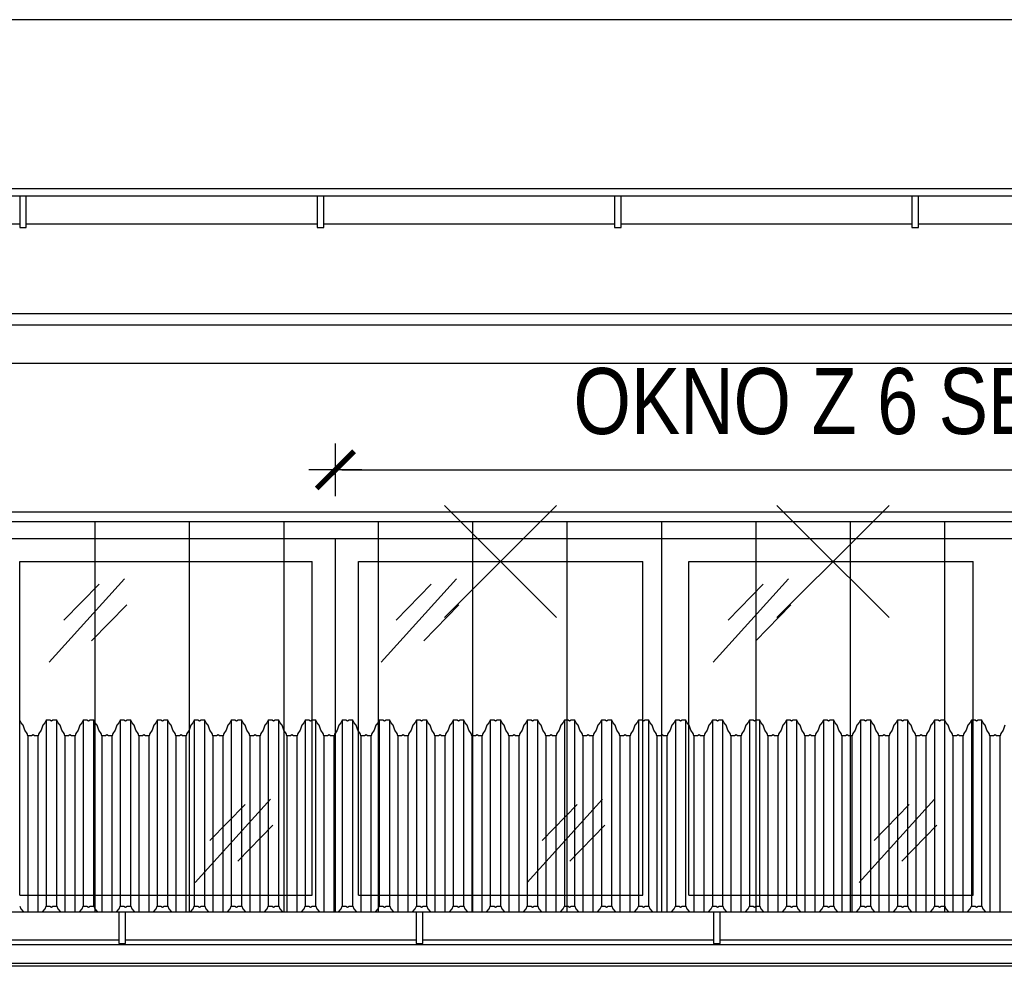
# Model space of a CAD drawing. Header units: millimetres. Extents: x 59331 to 112314, y -16110 to 34390.
# Tile 23 of 198: x 63995 to 64293, y -2169 to -1883. Entities that reach past the tile are written whole.
import ezdxf
from ezdxf import colors
from ezdxf.entities.mleader import LeaderData, LeaderLine
from ezdxf.math import Vec2, Vec3

# ---------------------------------------------------------------- set-up
doc = ezdxf.new("R2010")
doc.units = ezdxf.units.MM
doc.set_wipeout_variables(frame=1)
doc.layers.get('DEFPOINTS').update_dxf_attribs({"lineweight": 9})
for name, color, linetype in [('_HSA_STOLARKA_ZEWNĘTRZNA', 132, 'Continuous'), ('_HSA_WIDOKOWE', 1, 'Continuous'), ('_HSA_WIDOKOWE_CIENKIE', 8, 'Continuous'), ('_HSA_ŚCIANY_CIENKIE', 2, 'Continuous'), ('_HSA_ŚCIANY_DZIAŁOWE', 6, 'Continuous')]:
    doc.layers.add(name, color=color, linetype=linetype)
doc.layers.add('_HSA_WYBURZENIA', color=7, linetype='Continuous', true_color=0xdd0303)
doc.layers.add('_HSA_WYBURZENIA_01', color=7, linetype='Continuous', true_color=0xdd0303)
doc.styles.add('ARIAL_100', font='Arial.ttf', dxfattribs={"width": 0.8, "height": 20})
doc.dimstyles.new('WYM_WEWN_100', dxfattribs={"dimtxt": 20, "dimasz": 2, "dimexe": 10, "dimexo": 0, "dimgap": 4, "dimtad": 1, "dimdec": 1, "dimrnd": 0.1, "dimtxsty": 'ARIAL_100', "dimblk": 'Wym-03', "dimcen": 0, "dimdle": 10, "dimse1": 1, "dimse2": 1, "dimclrt": 256, "dimazin": 2, "dimtfac": 1, "dimtdec": 1, "dimtix": 1, "dimtmove": 2, "dimatfit": 0, "dimfxl": 1, "dimtolj": 1, "dimtzin": 0, "dimarcsym": 0})

# ---------------------------------------------------------------- blocks, each defined once
blk = doc.blocks.new('A$C40757a77')
blk.add_wipeout([(-2401, 115), (-2401, 0), (-1786, 0), (-1786, 115)])
for p, q in [((-1881.5, 7), (-1881.5, 108)), ((-1881.5, 108), (-1793, 108)), ((-1793, 7), (-1793, 108)), ((-1881.5, 7), (-1793, 7))]:
    blk.add_line(p, q)
at = {"ltscale": 10}
blk.add_lwpolyline([(-2401, 115), (-1786, 115), (-1786, 0), (-2401, 0)], close=True, dxfattribs=at)
at = {"layer": '_HSA_WIDOKOWE_CIENKIE', "color": 9}
for points in [[(-1872.63, 77.51), (-1849.83, 102.73)], [(-1868.15, 90.23), (-1857.52, 101.14)], [(-1859.76, 83.99), (-1849.13, 94.9)], [(-1828.45, 10.79), (-1805.64, 36.01)], [(-1823.97, 23.51), (-1813.34, 34.42)], [(-1815.57, 17.27), (-1804.94, 28.18)]]:
    blk.add_lwpolyline(points, dxfattribs=at)
blk.add_wipeout([(-1786, 115), (-1786, 0), (-1186, 0), (-1186, 115)])
for p, q in [((-1779, 7), (-1779, 108)), ((-1779, 108), (-1693, 108)), ((-1693, 7), (-1693, 108)), ((-1679, 7), (-1679, 108)), ((-1679, 108), (-1593, 108)), ((-1593, 7), (-1593, 108)), ((-1779, 7), (-1693, 7)), ((-1679, 7), (-1593, 7))]:
    blk.add_line(p, q)
at = {"ltscale": 10}
blk.add_lwpolyline([(-1786, 115), (-1186, 115), (-1186, 0), (-1786, 0)], close=True, dxfattribs=at)
at = {"layer": '_HSA_WIDOKOWE_CIENKIE', "color": 9}
for points in [[(-1772.13, 77.51), (-1749.33, 102.73)], [(-1671.63, 77.51), (-1648.83, 102.73)], [(-1767.65, 90.23), (-1757.02, 101.14)], [(-1667.15, 90.23), (-1656.52, 101.14)], [(-1759.26, 83.99), (-1748.63, 94.9)], [(-1658.76, 83.99), (-1648.13, 94.9)], [(-1727.95, 10.79), (-1705.14, 36.01)], [(-1627.45, 10.79), (-1604.64, 36.01)], [(-1723.47, 23.51), (-1712.84, 34.42)], [(-1622.97, 23.51), (-1612.34, 34.42)], [(-1715.07, 17.27), (-1704.44, 28.18)], [(-1614.57, 17.27), (-1603.94, 28.18)]]:
    blk.add_lwpolyline(points, dxfattribs=at)
blk = doc.blocks.new('A$Cd050fd5c')
at = {"transparency": 33554687}
h = blk.add_hatch(dxfattribs=at)
h.set_pattern_fill('ANSI31', color=256, scale=9, angle=45)
h.set_pattern_definition([(90, (-65884.325, 19154.596), (-28.575, 0), [])])
h.paths.add_polyline_path([(-3, -3), (-5398, -3), (-5398, -128), (-3, -128)])
for points in [[(0, 0), (-5401, 0), (-5401, -131), (0, -131)], [(-3, -3), (-5398, -3), (-5398, -128), (-3, -128)]]:
    blk.add_lwpolyline(points, close=True)
blk = doc.blocks.new('*U119')
blk.add_wipeout([(0, 8.5), (0, 0), (10264, 0), (10264, 8.5)])
for p, q in [((10264, 8.5), (0, 8.5)), ((10264, 0), (0, 0))]:
    blk.add_line(p, q)
for points in [[(3519.47, -1), (3521.47, -1), (3521.47, 8.5), (3519.47, 8.5)], [(3609.47, -1), (3611.47, -1), (3611.47, 8.5), (3609.47, 8.5)], [(3699.47, -1), (3701.47, -1), (3701.47, 8.5), (3699.47, 8.5)], [(3789.47, -1), (3791.47, -1), (3791.47, 8.5), (3789.47, 8.5)]]:
    blk.add_wipeout(points)
for points in [[(3519.47, -1), (3521.47, -1), (3521.47, 8.5), (3519.47, 8.5)], [(3609.47, -1), (3611.47, -1), (3611.47, 8.5), (3609.47, 8.5)], [(3699.47, -1), (3701.47, -1), (3701.47, 8.5), (3699.47, 8.5)], [(3789.47, -1), (3791.47, -1), (3791.47, 8.5), (3789.47, 8.5)]]:
    blk.add_lwpolyline(points, close=True)
blk = doc.blocks.new('DASZEK')
for points in [[(3859.02, 66.6), (3858.49, 65.07), (3857.8, 64.11), (3857.59, 63.41), (3856.48, 63.41), (3856.02, 63.7), (3855.56, 63.41), (3854.45, 63.41), (3854.24, 64.11), (3853.55, 65.07), (3853.02, 66.6), (3852.34, 67.44), (3851.99, 68.18), (3850.88, 68.18), (3850.42, 67.88), (3849.96, 68.18), (3848.85, 68.18), (3848.5, 67.44), (3847.82, 66.6), (3847.29, 65.07), (3846.6, 64.11), (3846.4, 63.41), (3845.28, 63.41), (3844.82, 63.7), (3844.37, 63.41), (3843.25, 63.41), (3843.05, 64.11), (3842.35, 65.07), (3841.83, 66.6), (3841.15, 67.44), (3840.8, 68.18), (3839.68, 68.18), (3839.22, 67.88), (3838.77, 68.18), (3837.65, 68.18), (3837.3, 67.44), (3836.62, 66.6), (3836.09, 65.07), (3835.4, 64.11), (3835.2, 63.41), (3834.08, 63.41), (3833.63, 63.7), (3833.17, 63.41), (3832.05, 63.41), (3831.85, 64.11), (3831.16, 65.07), (3830.63, 66.6), (3829.95, 67.44), (3829.6, 68.18), (3828.48, 68.18), (3828.03, 67.88), (3827.57, 68.18), (3826.45, 68.18), (3826.1, 67.44), (3825.42, 66.6), (3824.9, 65.07), (3824.21, 64.11), (3824, 63.41), (3822.89, 63.41), (3822.43, 63.7), (3821.97, 63.41), (3820.85, 63.41), (3820.65, 64.11), (3819.96, 65.07), (3819.43, 66.6), (3818.75, 67.44), (3818.4, 68.18), (3817.29, 68.18), (3816.83, 67.88), (3816.37, 68.18), (3815.26, 68.18), (3814.91, 67.44), (3814.23, 66.6), (3813.7, 65.07), (3813.01, 64.11), (3812.8, 63.41), (3811.69, 63.41), (3811.23, 63.7), (3810.77, 63.41), (3809.66, 63.41), (3809.45, 64.11), (3808.76, 65.07), (3808.23, 66.6), (3807.55, 67.44), (3807.2, 68.18), (3806.09, 68.18), (3805.63, 67.88), (3805.17, 68.18), (3804.06, 68.18), (3803.71, 67.44), (3803.03, 66.6), (3802.5, 65.07), (3801.81, 64.11), (3801.6, 63.41), (3800.49, 63.41), (3800.03, 63.7), (3799.57, 63.41), (3798.46, 63.41), (3798.25, 64.11), (3797.56, 65.07), (3797.03, 66.6), (3796.35, 67.44), (3796, 68.18), (3794.89, 68.18), (3794.43, 67.88), (3793.97, 68.18), (3792.86, 68.18), (3792.51, 67.44), (3791.83, 66.6), (3791.3, 65.07), (3790.61, 64.11), (3790.4, 63.41), (3789.29, 63.41), (3788.83, 63.7), (3788.37, 63.41), (3787.26, 63.41), (3787.05, 64.11), (3786.36, 65.07), (3785.83, 66.6), (3785.15, 67.44), (3784.8, 68.18), (3783.69, 68.18), (3783.23, 67.88), (3782.77, 68.18), (3781.66, 68.18), (3781.31, 67.44), (3780.63, 66.6), (3780.1, 65.07), (3779.41, 64.11), (3779.21, 63.41), (3778.09, 63.41), (3777.63, 63.7), (3777.18, 63.41), (3776.06, 63.41), (3775.86, 64.11), (3775.16, 65.07), (3774.64, 66.6), (3773.96, 67.44), (3773.61, 68.18), (3772.49, 68.18), (3772.03, 67.88), (3771.58, 68.18), (3770.46, 68.18), (3770.11, 67.44), (3769.43, 66.6), (3768.9, 65.07), (3768.21, 64.11), (3768.01, 63.41), (3766.89, 63.41), (3766.44, 63.7), (3765.98, 63.41), (3764.86, 63.41), (3764.66, 64.11), (3763.97, 65.07), (3763.44, 66.6), (3762.76, 67.44), (3762.41, 68.18), (3761.29, 68.18), (3760.84, 67.88), (3760.38, 68.18), (3759.26, 68.18), (3758.92, 67.44), (3758.23, 66.6), (3757.71, 65.07), (3757.02, 64.11), (3756.81, 63.41), (3755.7, 63.41), (3755.24, 63.7), (3754.78, 63.41), (3753.66, 63.41), (3753.46, 64.11), (3752.77, 65.07), (3752.24, 66.6), (3751.56, 67.44), (3751.21, 68.18), (3750.1, 68.18), (3749.64, 67.88), (3749.18, 68.18), (3748.07, 68.18), (3747.72, 67.44), (3747.04, 66.6), (3746.51, 65.07), (3745.82, 64.11), (3745.61, 63.41), (3744.5, 63.41), (3744.04, 63.7), (3743.58, 63.41), (3742.47, 63.41), (3742.26, 64.11), (3741.57, 65.07), (3741.04, 66.6), (3740.36, 67.44), (3740.01, 68.18), (3738.9, 68.18), (3738.44, 67.88), (3737.98, 68.18), (3736.87, 68.18), (3736.52, 67.44), (3735.84, 66.6), (3735.31, 65.07), (3734.62, 64.11), (3734.41, 63.41), (3733.3, 63.41), (3732.84, 63.7), (3732.38, 63.41), (3731.27, 63.41), (3731.06, 64.11), (3730.37, 65.07), (3729.84, 66.6), (3729.16, 67.44), (3728.81, 68.18), (3727.7, 68.18), (3727.24, 67.88), (3726.78, 68.18), (3725.67, 68.18), (3725.32, 67.44), (3724.64, 66.6), (3724.11, 65.07), (3723.42, 64.11), (3723.21, 63.41), (3722.1, 63.41), (3721.64, 63.7), (3721.18, 63.41), (3720.07, 63.41), (3719.86, 64.11), (3719.17, 65.07), (3718.64, 66.6), (3717.96, 67.44), (3717.61, 68.18), (3716.5, 68.18), (3716.04, 67.88), (3715.58, 68.18), (3714.47, 68.18), (3714.12, 67.44), (3713.44, 66.6), (3712.91, 65.07), (3712.22, 64.11), (3712.02, 63.41), (3710.9, 63.41), (3710.44, 63.7), (3709.99, 63.41), (3708.87, 63.41), (3708.67, 64.11), (3707.97, 65.07), (3707.45, 66.6), (3706.77, 67.44), (3706.42, 68.18), (3705.3, 68.18), (3704.84, 67.88), (3704.39, 68.18), (3703.27, 68.18), (3702.92, 67.44), (3702.24, 66.6), (3701.71, 65.07), (3701.02, 64.11), (3700.82, 63.41), (3699.7, 63.41), (3699.25, 63.7), (3698.79, 63.41), (3697.67, 63.41), (3697.47, 64.11), (3696.78, 65.07), (3696.25, 66.6), (3695.57, 67.44), (3695.22, 68.18), (3694.1, 68.18), (3693.65, 67.88), (3693.19, 68.18), (3692.07, 68.18), (3691.73, 67.44), (3691.04, 66.6), (3690.52, 65.07), (3689.83, 64.11), (3689.62, 63.41), (3688.51, 63.41), (3688.05, 63.7), (3687.59, 63.41), (3686.47, 63.41), (3686.27, 64.11), (3685.58, 65.07), (3685.05, 66.6), (3684.37, 67.44), (3684.02, 68.18), (3682.91, 68.18), (3682.45, 67.88), (3681.99, 68.18), (3680.88, 68.18), (3680.53, 67.44), (3679.85, 66.6), (3679.32, 65.07), (3678.63, 64.11), (3678.42, 63.41), (3677.31, 63.41), (3676.85, 63.7), (3676.39, 63.41), (3675.28, 63.41), (3675.07, 64.11), (3674.38, 65.07), (3673.85, 66.6), (3673.17, 67.44), (3672.82, 68.18), (3671.71, 68.18), (3671.25, 67.88), (3670.79, 68.18), (3669.68, 68.18), (3669.33, 67.44), (3668.65, 66.6), (3668.12, 65.07), (3667.43, 64.11), (3667.22, 63.41), (3666.11, 63.41), (3665.65, 63.7), (3665.19, 63.41), (3664.08, 63.41), (3663.87, 64.11), (3663.18, 65.07), (3662.65, 66.6), (3661.97, 67.44), (3661.62, 68.18), (3660.51, 68.18), (3660.05, 67.88), (3659.59, 68.18), (3658.48, 68.18), (3658.13, 67.44), (3657.45, 66.6), (3656.92, 65.07), (3656.23, 64.11), (3656.02, 63.41), (3654.91, 63.41), (3654.45, 63.7), (3653.99, 63.41), (3652.88, 63.41), (3652.67, 64.11), (3651.98, 65.07), (3651.45, 66.6), (3650.77, 67.44), (3650.42, 68.18), (3649.31, 68.18), (3648.85, 67.88), (3648.39, 68.18), (3647.28, 68.18), (3646.93, 67.44), (3646.25, 66.6), (3645.72, 65.07), (3645.03, 64.11), (3644.83, 63.41), (3643.71, 63.41), (3643.25, 63.7), (3642.8, 63.41), (3641.68, 63.41), (3641.48, 64.11), (3640.78, 65.07), (3640.26, 66.6), (3639.58, 67.44), (3639.23, 68.18), (3638.11, 68.18), (3637.65, 67.88), (3637.2, 68.18), (3636.08, 68.18), (3635.73, 67.44), (3635.05, 66.6), (3634.52, 65.07), (3633.83, 64.11), (3633.63, 63.41), (3632.51, 63.41), (3632.06, 63.7), (3631.6, 63.41), (3630.48, 63.41), (3630.28, 64.11), (3629.59, 65.07), (3629.06, 66.6), (3628.38, 67.44), (3628.03, 68.18), (3626.91, 68.18), (3626.46, 67.88), (3626, 68.18), (3624.88, 68.18), (3624.54, 67.44), (3623.85, 66.6), (3623.33, 65.07), (3622.64, 64.11), (3622.43, 63.41), (3621.32, 63.41), (3620.86, 63.7), (3620.4, 63.41), (3619.28, 63.41), (3619.08, 64.11), (3618.39, 65.07), (3617.86, 66.6), (3617.18, 67.44), (3616.83, 68.18), (3615.72, 68.18), (3615.26, 67.88), (3614.8, 68.18), (3613.69, 68.18), (3613.34, 67.44), (3612.66, 66.6), (3612.13, 65.07), (3611.44, 64.11), (3611.23, 63.41), (3610.12, 63.41), (3609.66, 63.7), (3609.2, 63.41), (3608.09, 63.41), (3607.88, 64.11), (3607.19, 65.07), (3606.66, 66.6), (3605.98, 67.44), (3605.63, 68.18), (3604.52, 68.18), (3604.06, 67.88), (3603.6, 68.18), (3602.49, 68.18), (3602.14, 67.44), (3601.46, 66.6), (3600.93, 65.07), (3600.24, 64.11), (3600.03, 63.41), (3598.92, 63.41), (3598.46, 63.7), (3598, 63.41), (3596.89, 63.41), (3596.68, 64.11), (3595.99, 65.07), (3595.46, 66.6), (3594.78, 67.44), (3594.43, 68.18), (3593.32, 68.18), (3592.86, 67.88), (3592.4, 68.18), (3591.29, 68.18), (3590.94, 67.44), (3590.26, 66.6), (3589.73, 65.07), (3589.04, 64.11), (3588.83, 63.41), (3587.72, 63.41), (3587.26, 63.7), (3586.8, 63.41), (3585.69, 63.41), (3585.48, 64.11), (3584.79, 65.07), (3584.26, 66.6), (3583.58, 67.44), (3583.23, 68.18), (3582.12, 68.18), (3581.66, 67.88), (3581.2, 68.18), (3580.09, 68.18), (3579.74, 67.44), (3579.06, 66.6), (3578.53, 65.07), (3577.84, 64.11), (3577.64, 63.41), (3576.52, 63.41), (3576.06, 63.7), (3575.61, 63.41), (3574.49, 63.41), (3574.29, 64.11), (3573.59, 65.07), (3573.07, 66.6), (3572.39, 67.44), (3572.04, 68.18), (3570.92, 68.18), (3570.46, 67.88), (3570.01, 68.18), (3568.89, 68.18), (3568.54, 67.44), (3567.86, 66.6), (3567.33, 65.07), (3566.64, 64.11), (3566.44, 63.41), (3565.32, 63.41), (3564.87, 63.7), (3564.41, 63.41), (3563.29, 63.41), (3563.09, 64.11), (3562.4, 65.07), (3561.87, 66.6), (3561.19, 67.44), (3560.84, 68.18)], [(3560.84, 11.8), (3561.19, 11.06), (3561.87, 10.22), (3562.4, 8.69), (3563.09, 7.73), (3563.29, 7.03), (3564.41, 7.03), (3564.87, 7.32), (3565.32, 7.03), (3566.44, 7.03), (3566.64, 7.73), (3567.33, 8.69), (3567.86, 10.22), (3568.54, 11.06), (3568.89, 11.8), (3570.01, 11.8), (3570.46, 11.5), (3570.92, 11.8), (3572.04, 11.8), (3572.39, 11.06), (3573.07, 10.22), (3573.59, 8.69), (3574.29, 7.73), (3574.49, 7.03), (3575.61, 7.03), (3576.06, 7.32), (3576.52, 7.03), (3577.64, 7.03), (3577.84, 7.73), (3578.53, 8.69), (3579.06, 10.22), (3579.74, 11.06), (3580.09, 11.8), (3581.2, 11.8), (3581.66, 11.5), (3582.12, 11.8), (3583.23, 11.8), (3583.58, 11.06), (3584.26, 10.22), (3584.79, 8.69), (3585.48, 7.73), (3585.69, 7.03), (3586.8, 7.03), (3587.26, 7.32), (3587.72, 7.03), (3588.83, 7.03), (3589.04, 7.73), (3589.73, 8.69), (3590.26, 10.22), (3590.94, 11.06), (3591.29, 11.8), (3592.4, 11.8), (3592.86, 11.5), (3593.32, 11.8), (3594.43, 11.8), (3594.78, 11.06), (3595.46, 10.22), (3595.99, 8.69), (3596.68, 7.73), (3596.89, 7.03), (3598, 7.03), (3598.46, 7.32), (3598.92, 7.03), (3600.03, 7.03), (3600.24, 7.73), (3600.93, 8.69), (3601.46, 10.22), (3602.14, 11.06), (3602.49, 11.8), (3603.6, 11.8), (3604.06, 11.5), (3604.52, 11.8), (3605.63, 11.8), (3605.98, 11.06), (3606.66, 10.22), (3607.19, 8.69), (3607.88, 7.73), (3608.09, 7.03), (3609.2, 7.03), (3609.66, 7.32), (3610.12, 7.03), (3611.23, 7.03), (3611.44, 7.73), (3612.13, 8.69), (3612.66, 10.22), (3613.34, 11.06), (3613.69, 11.8), (3614.8, 11.8), (3615.26, 11.5), (3615.72, 11.8), (3616.83, 11.8), (3617.18, 11.06), (3617.86, 10.22), (3618.39, 8.69), (3619.08, 7.73), (3619.28, 7.03), (3620.4, 7.03), (3620.86, 7.32), (3621.32, 7.03), (3622.43, 7.03), (3622.64, 7.73), (3623.33, 8.69), (3623.85, 10.22), (3624.54, 11.06), (3624.88, 11.8), (3626, 11.8), (3626.46, 11.5), (3626.91, 11.8), (3628.03, 11.8), (3628.38, 11.06), (3629.06, 10.22), (3629.59, 8.69), (3630.28, 7.73), (3630.48, 7.03), (3631.6, 7.03), (3632.06, 7.32), (3632.51, 7.03), (3633.63, 7.03), (3633.83, 7.73), (3634.52, 8.69), (3635.05, 10.22), (3635.73, 11.06), (3636.08, 11.8), (3637.2, 11.8), (3637.65, 11.5), (3638.11, 11.8), (3639.23, 11.8), (3639.58, 11.06), (3640.26, 10.22), (3640.78, 8.69), (3641.48, 7.73), (3641.68, 7.03), (3642.8, 7.03), (3643.25, 7.32), (3643.71, 7.03), (3644.83, 7.03), (3645.03, 7.73), (3645.72, 8.69), (3646.25, 10.22), (3646.93, 11.06), (3647.28, 11.8), (3648.39, 11.8), (3648.85, 11.5), (3649.31, 11.8), (3650.42, 11.8), (3650.77, 11.06), (3651.45, 10.22), (3651.98, 8.69), (3652.67, 7.73), (3652.88, 7.03), (3653.99, 7.03), (3654.45, 7.32), (3654.91, 7.03), (3656.02, 7.03), (3656.23, 7.73), (3656.92, 8.69), (3657.45, 10.22), (3658.13, 11.06), (3658.48, 11.8), (3659.59, 11.8), (3660.05, 11.5), (3660.51, 11.8), (3661.62, 11.8), (3661.97, 11.06), (3662.65, 10.22), (3663.18, 8.69), (3663.87, 7.73), (3664.08, 7.03), (3665.19, 7.03), (3665.65, 7.32), (3666.11, 7.03), (3667.22, 7.03), (3667.43, 7.73), (3668.12, 8.69), (3668.65, 10.22), (3669.33, 11.06), (3669.68, 11.8), (3670.79, 11.8), (3671.25, 11.5), (3671.71, 11.8), (3672.82, 11.8), (3673.17, 11.06), (3673.85, 10.22), (3674.38, 8.69), (3675.07, 7.73), (3675.28, 7.03), (3676.39, 7.03), (3676.85, 7.32), (3677.31, 7.03), (3678.42, 7.03), (3678.63, 7.73), (3679.32, 8.69), (3679.85, 10.22), (3680.53, 11.06), (3680.88, 11.8), (3681.99, 11.8), (3682.45, 11.5), (3682.91, 11.8), (3684.02, 11.8), (3684.37, 11.06), (3685.05, 10.22), (3685.58, 8.69), (3686.27, 7.73), (3686.47, 7.03), (3687.59, 7.03), (3688.05, 7.32), (3688.51, 7.03), (3689.62, 7.03), (3689.83, 7.73), (3690.52, 8.69), (3691.04, 10.22), (3691.73, 11.06), (3692.07, 11.8), (3693.19, 11.8), (3693.65, 11.5), (3694.1, 11.8), (3695.22, 11.8), (3695.57, 11.06), (3696.25, 10.22), (3696.78, 8.69), (3697.47, 7.73), (3697.67, 7.03), (3698.79, 7.03), (3699.25, 7.32), (3699.7, 7.03), (3700.82, 7.03), (3701.02, 7.73), (3701.71, 8.69), (3702.24, 10.22), (3702.92, 11.06), (3703.27, 11.8), (3704.39, 11.8), (3704.84, 11.5), (3705.3, 11.8), (3706.42, 11.8), (3706.77, 11.06), (3707.45, 10.22), (3707.97, 8.69), (3708.67, 7.73), (3708.87, 7.03), (3709.99, 7.03), (3710.44, 7.32), (3710.9, 7.03), (3712.02, 7.03), (3712.22, 7.73), (3712.91, 8.69), (3713.44, 10.22), (3714.12, 11.06), (3714.47, 11.8), (3715.58, 11.8), (3716.04, 11.5), (3716.5, 11.8), (3717.61, 11.8), (3717.96, 11.06), (3718.64, 10.22), (3719.17, 8.69), (3719.86, 7.73), (3720.07, 7.03), (3721.18, 7.03), (3721.64, 7.32), (3722.1, 7.03), (3723.21, 7.03), (3723.42, 7.73), (3724.11, 8.69), (3724.64, 10.22), (3725.32, 11.06), (3725.67, 11.8), (3726.78, 11.8), (3727.24, 11.5), (3727.7, 11.8), (3728.81, 11.8), (3729.16, 11.06), (3729.84, 10.22), (3730.37, 8.69), (3731.06, 7.73), (3731.27, 7.03), (3732.38, 7.03), (3732.84, 7.32), (3733.3, 7.03), (3734.41, 7.03), (3734.62, 7.73), (3735.31, 8.69), (3735.84, 10.22), (3736.52, 11.06), (3736.87, 11.8), (3737.98, 11.8), (3738.44, 11.5), (3738.9, 11.8), (3740.01, 11.8), (3740.36, 11.06), (3741.04, 10.22), (3741.57, 8.69), (3742.26, 7.73), (3742.47, 7.03), (3743.58, 7.03), (3744.04, 7.32), (3744.5, 7.03), (3745.61, 7.03), (3745.82, 7.73), (3746.51, 8.69), (3747.04, 10.22), (3747.72, 11.06), (3748.07, 11.8), (3749.18, 11.8), (3749.64, 11.5), (3750.1, 11.8), (3751.21, 11.8), (3751.56, 11.06), (3752.24, 10.22), (3752.77, 8.69), (3753.46, 7.73), (3753.66, 7.03), (3754.78, 7.03), (3755.24, 7.32), (3755.7, 7.03), (3756.81, 7.03), (3757.02, 7.73), (3757.71, 8.69), (3758.23, 10.22), (3758.92, 11.06), (3759.26, 11.8), (3760.38, 11.8), (3760.84, 11.5), (3761.29, 11.8), (3762.41, 11.8), (3762.76, 11.06), (3763.44, 10.22), (3763.97, 8.69), (3764.66, 7.73), (3764.86, 7.03), (3765.98, 7.03), (3766.44, 7.32), (3766.89, 7.03), (3768.01, 7.03), (3768.21, 7.73), (3768.9, 8.69), (3769.43, 10.22), (3770.11, 11.06), (3770.46, 11.8), (3771.58, 11.8), (3772.03, 11.5), (3772.49, 11.8), (3773.61, 11.8), (3773.96, 11.06), (3774.64, 10.22), (3775.16, 8.69), (3775.86, 7.73), (3776.06, 7.03), (3777.18, 7.03), (3777.63, 7.32), (3778.09, 7.03), (3779.21, 7.03), (3779.41, 7.73), (3780.1, 8.69), (3780.63, 10.22), (3781.31, 11.06), (3781.66, 11.8), (3782.77, 11.8), (3783.23, 11.5), (3783.69, 11.8), (3784.8, 11.8), (3785.15, 11.06), (3785.83, 10.22), (3786.36, 8.69), (3787.05, 7.73), (3787.26, 7.03), (3788.37, 7.03), (3788.83, 7.32), (3789.29, 7.03), (3790.4, 7.03), (3790.61, 7.73), (3791.3, 8.69), (3791.83, 10.22), (3792.51, 11.06), (3792.86, 11.8), (3793.97, 11.8), (3794.43, 11.5), (3794.89, 11.8), (3796, 11.8), (3796.35, 11.06), (3797.03, 10.22), (3797.56, 8.69), (3798.25, 7.73), (3798.46, 7.03), (3799.57, 7.03), (3800.03, 7.32), (3800.49, 7.03), (3801.6, 7.03), (3801.81, 7.73), (3802.5, 8.69), (3803.03, 10.22), (3803.71, 11.06), (3804.06, 11.8), (3805.17, 11.8), (3805.63, 11.5), (3806.09, 11.8), (3807.2, 11.8), (3807.55, 11.06), (3808.23, 10.22), (3808.76, 8.69), (3809.45, 7.73), (3809.66, 7.03), (3810.77, 7.03), (3811.23, 7.32), (3811.69, 7.03), (3812.8, 7.03), (3813.01, 7.73), (3813.7, 8.69), (3814.23, 10.22), (3814.91, 11.06), (3815.26, 11.8), (3816.37, 11.8), (3816.83, 11.5), (3817.29, 11.8), (3818.4, 11.8), (3818.75, 11.06), (3819.43, 10.22), (3819.96, 8.69), (3820.65, 7.73), (3820.85, 7.03), (3821.97, 7.03), (3822.43, 7.32), (3822.89, 7.03), (3824, 7.03), (3824.21, 7.73), (3824.9, 8.69), (3825.42, 10.22), (3826.1, 11.06), (3826.45, 11.8), (3827.57, 11.8), (3828.03, 11.5), (3828.48, 11.8), (3829.6, 11.8), (3829.95, 11.06), (3830.63, 10.22), (3831.16, 8.69), (3831.85, 7.73), (3832.05, 7.03), (3833.17, 7.03), (3833.63, 7.32), (3834.08, 7.03), (3835.2, 7.03), (3835.4, 7.73), (3836.09, 8.69), (3836.62, 10.22), (3837.3, 11.06), (3837.65, 11.8), (3838.77, 11.8), (3839.22, 11.5), (3839.68, 11.8), (3840.8, 11.8), (3841.15, 11.06), (3841.83, 10.22), (3842.35, 8.69), (3843.05, 7.73), (3843.25, 7.03), (3844.37, 7.03), (3844.82, 7.32), (3845.28, 7.03), (3846.4, 7.03), (3846.6, 7.73), (3847.29, 8.69), (3847.82, 10.22), (3848.5, 11.06), (3848.85, 11.8), (3849.96, 11.8), (3850.42, 11.5), (3850.88, 11.8), (3851.99, 11.8), (3852.34, 11.06), (3853.02, 10.22), (3853.55, 8.69), (3854.24, 7.73), (3854.45, 7.03), (3855.56, 7.03), (3856.02, 7.32), (3856.48, 7.03), (3857.59, 7.03), (3857.8, 7.73), (3858.49, 8.69), (3859.02, 10.22)]]:
    blk.add_lwpolyline(points)
at = {"layer": '_HSA_WIDOKOWE_CIENKIE'}
for p, q in [((3568.89, 68.18), (3568.89, 11.8)), ((3572.04, 11.8), (3572.04, 68.18)), ((3580.09, 68.18), (3580.09, 11.8)), ((3583.23, 11.8), (3583.23, 68.18)), ((3591.29, 68.18), (3591.29, 11.8)), ((3594.43, 11.8), (3594.43, 68.18)), ((3602.49, 68.18), (3602.49, 11.8)), ((3605.63, 11.8), (3605.63, 68.18)), ((3613.69, 68.18), (3613.69, 11.8)), ((3616.83, 11.8), (3616.83, 68.18)), ((3624.88, 68.18), (3624.88, 11.8)), ((3628.03, 11.8), (3628.03, 68.18)), ((3636.08, 68.18), (3636.08, 11.8)), ((3639.23, 11.8), (3639.23, 68.18)), ((3647.28, 68.18), (3647.28, 11.8)), ((3650.42, 11.8), (3650.42, 68.18)), ((3658.48, 68.18), (3658.48, 11.8)), ((3661.62, 11.8), (3661.62, 68.18)), ((3669.68, 68.18), (3669.68, 11.8)), ((3672.82, 11.8), (3672.82, 68.18)), ((3680.88, 68.18), (3680.88, 11.8)), ((3684.02, 11.8), (3684.02, 68.18)), ((3692.07, 68.18), (3692.07, 11.8)), ((3695.22, 11.8), (3695.22, 68.18)), ((3703.27, 68.18), (3703.27, 11.8)), ((3706.42, 11.8), (3706.42, 68.18)), ((3714.47, 68.18), (3714.47, 11.8)), ((3717.61, 11.8), (3717.61, 68.18)), ((3725.67, 68.18), (3725.67, 11.8)), ((3728.81, 11.8), (3728.81, 68.18)), ((3736.87, 68.18), (3736.87, 11.8)), ((3740.01, 11.8), (3740.01, 68.18)), ((3748.07, 68.18), (3748.07, 11.8)), ((3751.21, 11.8), (3751.21, 68.18)), ((3759.26, 68.18), (3759.26, 11.8)), ((3762.41, 11.8), (3762.41, 68.18)), ((3770.46, 68.18), (3770.46, 11.8)), ((3773.61, 11.8), (3773.61, 68.18)), ((3781.66, 68.18), (3781.66, 11.8)), ((3784.8, 11.8), (3784.8, 68.18)), ((3792.86, 68.18), (3792.86, 11.8)), ((3796, 11.8), (3796, 68.18)), ((3804.06, 68.18), (3804.06, 11.8)), ((3807.2, 11.8), (3807.2, 68.18)), ((3815.26, 68.18), (3815.26, 11.8)), ((3818.4, 11.8), (3818.4, 68.18)), ((3826.45, 68.18), (3826.45, 11.8)), ((3829.6, 11.8), (3829.6, 68.18)), ((3837.65, 68.18), (3837.65, 11.8)), ((3840.8, 11.8), (3840.8, 68.18)), ((3848.85, 68.18), (3848.85, 11.8)), ((3851.99, 11.8), (3851.99, 68.18)), ((3563.29, 63.41), (3563.29, 7.03)), ((3566.44, 7.03), (3566.44, 63.41)), ((3574.49, 63.41), (3574.49, 7.03)), ((3577.64, 7.03), (3577.64, 63.41)), ((3585.69, 63.41), (3585.69, 7.03)), ((3588.83, 7.03), (3588.83, 63.41)), ((3596.89, 63.41), (3596.89, 7.03)), ((3600.03, 7.03), (3600.03, 63.41)), ((3608.09, 63.41), (3608.09, 7.03)), ((3611.23, 7.03), (3611.23, 63.41)), ((3619.28, 63.41), (3619.28, 7.03)), ((3622.43, 7.03), (3622.43, 63.41)), ((3630.48, 63.41), (3630.48, 7.03)), ((3633.63, 7.03), (3633.63, 63.41)), ((3641.68, 63.41), (3641.68, 7.03)), ((3644.83, 7.03), (3644.83, 63.41)), ((3652.88, 63.41), (3652.88, 7.03)), ((3656.02, 7.03), (3656.02, 63.41)), ((3664.08, 63.41), (3664.08, 7.03)), ((3667.22, 7.03), (3667.22, 63.41)), ((3675.28, 63.41), (3675.28, 7.03)), ((3678.42, 7.03), (3678.42, 63.41)), ((3686.47, 63.41), (3686.47, 7.03)), ((3689.62, 7.03), (3689.62, 63.41)), ((3697.67, 63.41), (3697.67, 7.03)), ((3700.82, 7.03), (3700.82, 63.41)), ((3708.87, 63.41), (3708.87, 7.03)), ((3712.02, 7.03), (3712.02, 63.41)), ((3720.07, 63.41), (3720.07, 7.03)), ((3723.21, 7.03), (3723.21, 63.41)), ((3731.27, 63.41), (3731.27, 7.03)), ((3734.41, 7.03), (3734.41, 63.41)), ((3742.47, 63.41), (3742.47, 7.03)), ((3745.61, 7.03), (3745.61, 63.41)), ((3753.66, 63.41), (3753.66, 7.03)), ((3756.81, 7.03), (3756.81, 63.41)), ((3764.86, 63.41), (3764.86, 7.03)), ((3768.01, 7.03), (3768.01, 63.41)), ((3776.06, 63.41), (3776.06, 7.03)), ((3779.21, 7.03), (3779.21, 63.41)), ((3787.26, 63.41), (3787.26, 7.03)), ((3790.4, 7.03), (3790.4, 63.41)), ((3798.46, 63.41), (3798.46, 7.03)), ((3801.6, 7.03), (3801.6, 63.41)), ((3809.66, 63.41), (3809.66, 7.03)), ((3812.8, 7.03), (3812.8, 63.41)), ((3820.85, 63.41), (3820.85, 7.03)), ((3824, 7.03), (3824, 63.41)), ((3832.05, 63.41), (3832.05, 7.03)), ((3835.2, 7.03), (3835.2, 63.41)), ((3843.25, 63.41), (3843.25, 7.03)), ((3846.4, 7.03), (3846.4, 63.41)), ((3854.45, 63.41), (3854.45, 7.03)), ((3857.59, 7.03), (3857.59, 63.41))]:
    blk.add_line(p, q, dxfattribs=at)
blk = doc.blocks.new('*U345')
blk.add_wipeout([(0, 8.5), (0, 0), (10234, 0), (10234, 8.5)])
for p, q in [((10234, 8.5), (0, 8.5)), ((10234, 0), (0, 0))]:
    blk.add_line(p, q)
for points in [[(3519.47, -1), (3521.47, -1), (3521.47, 8.5), (3519.47, 8.5)], [(3609.47, -1), (3611.47, -1), (3611.47, 8.5), (3609.47, 8.5)], [(3699.47, -1), (3701.47, -1), (3701.47, 8.5), (3699.47, 8.5)]]:
    blk.add_wipeout(points)
for points in [[(3519.47, -1), (3521.47, -1), (3521.47, 8.5), (3519.47, 8.5)], [(3609.47, -1), (3611.47, -1), (3611.47, 8.5), (3609.47, 8.5)], [(3699.47, -1), (3701.47, -1), (3701.47, 8.5), (3699.47, 8.5)]]:
    blk.add_lwpolyline(points, close=True)
blk = doc.blocks.new('Wym-03')
for p, q in [((0, 4), (0, -4)), ((-4, 0), (4, 0))]:
    blk.add_line(p, q)
blk.add_lwpolyline([(-2.83, -2.83, 0.8, 0.8, 0), (2.83, 2.83, 0.05, 0.05, 0)], format="xyseb")
blk = doc.blocks.new('*D414')
at = {"layer": '_HSA_WYBURZENIA_01', "color": 0, "lineweight": -2, "transparency": 16777216}
blk.add_line((64092.33, -2018.93), (64688.33, -2018.93), dxfattribs=at)
at = {"layer": 'DEFPOINTS', "color": 0, "transparency": 16777216}
for p in [(64690.33, -2018.93), (64090.33, -2039.69), (64690.33, -2039.69)]:
    blk.add_point(p, dxfattribs=at)
at = {"layer": '_HSA_WYBURZENIA_01', "color": 0, "lineweight": -2, "transparency": 16777216, "xscale": 2, "yscale": 2, "zscale": 2, "rotation": 180}
blk.add_blockref('Wym-03', (64090.33, -2018.93), dxfattribs=at)
at = {"layer": '_HSA_WYBURZENIA_01', "color": 0, "lineweight": -2, "transparency": 16777216, "xscale": 2, "yscale": 2, "zscale": 2}
blk.add_blockref('Wym-03', (64690.33, -2018.93), dxfattribs=at)
blk = doc.blocks.new('_DotSmall')
at = {"color": 0, "linetype": 'ByBlock', "const_width": 0.5}
blk.add_lwpolyline([(-0.0625, 0, 1), (0.0625, 0, 1)], format="xyb", close=True, dxfattribs=at)
blk = doc.blocks.new('A$C6782ac1e')
at = {"linetype": 'Continuous', "ltscale": 400}
for p, q in [((-12.24, 20.65), (12.24, -20.65)), ((20.65, 12.24), (-20.65, -12.24))]:
    blk.add_line(p, q, dxfattribs=at)

msp = doc.modelspace()

# ---------------------------------------------------------------- linework, layer by layer
at = {"layer": '_HSA_WIDOKOWE_CIENKIE', "ltscale": 10}
msp.add_line((70765.83, -1882.61), (60475.33, -1882.61), dxfattribs=at)
at = {"layer": '_HSA_WIDOKOWE_CIENKIE'}
for p, q in [((70739.33, -2168.4), (60505.33, -2168.4)), ((70739.33, -2169.25), (60505.33, -2169.25))]:
    msp.add_line(p, q, dxfattribs=at)
at = {"layer": '_HSA_ŚCIANY_CIENKIE', "ltscale": 10}
for p, q in [((70739.33, -1933.82), (60475.33, -1933.82)), ((70739.33, -1971.69), (60475.33, -1971.69))]:
    msp.add_line(p, q, dxfattribs=at)
at = {"layer": '_HSA_ŚCIANY_DZIAŁOWE', "ltscale": 10}
for p, q in [((70739.33, -1975.14), (60475.33, -1975.14)), ((70739.33, -1986.69), (60475.33, -1986.69))]:
    msp.add_line(p, q, dxfattribs=at)

# ---------------------------------------------------------------- block references
at = {"layer": '_HSA_STOLARKA_ZEWNĘTRZNA', "ltscale": 10}
msp.add_blockref('A$C40757a77', (65876.33, -2154.69), dxfattribs=at)
at = {"layer": '_HSA_WIDOKOWE'}
msp.add_blockref('*U119', (60475.33, -1944.56), dxfattribs=at)

# ---------------------------------------------------------------- leaders
at = {"layer": '_HSA_WYBURZENIA_01'}
ml = msp.add_multileader_mtext('Standard', dxfattribs=at)
ml.set_content('\\pxt5;OKNO Z 6 SEGMENTÓW DO DEMONTAŻU', color=256, style='ARIAL_100')
ml.set_leader_properties()
ml.set_arrow_properties(name='DOTSMALL')
ml.build(insert=Vec2(0, 0))
ml.multileader.update_dxf_attribs({"dogleg_length": 10, "arrow_head_size": 25})
ctx = ml.context
ctx.base_point, ctx.char_height, ctx.arrow_head_size, ctx.plane_origin = Vec3(64163.22, -1998.25), 20, 25, Vec3(64747.74, -2819.17)
ctx.text_align_type = 2
notes = []
notes.append((ctx, [(1, (1, 1, 0), (64627.42, -1998.25), (-1, 0), 16.03, [(2, [(64637.51, -2018.93)], 0, [])])]))
ctx.mtext.insert, ctx.mtext.rotation, ctx.mtext.width, ctx.mtext.defined_height, ctx.mtext.alignment, ctx.mtext.line_spacing_factor = Vec3(64609.39, -1988.08), -6.283185, 531.3143, 47.86, 3, 0.8
for ctx, leaders in notes:
    for number, flags, end, landing, length, lines in leaders:
        leader = LeaderData()
        leader.index, (leader.has_last_leader_line, leader.has_dogleg_vector, leader.attachment_direction) = number, flags
        leader.last_leader_point, leader.dogleg_vector, leader.dogleg_length = Vec3(end), Vec3(landing), length
        for number, points, colour, breaks in lines:
            line = LeaderLine()
            line.index, line.vertices, line.color, line.breaks = number, Vec3.list(points), colors.encode_raw_color(colour), breaks
            leader.lines.append(line)
        ctx.leaders.append(leader)

# ---------------------------------------------------------------- next in the draw order: block references
at = {"layer": '_HSA_WIDOKOWE', "ltscale": 10}
msp.add_blockref('DASZEK', (60433.95, -2162.86), dxfattribs=at)
at = {"layer": '_HSA_WIDOKOWE_CIENKIE'}
msp.add_blockref('A$Cd050fd5c', (65898.33, -2031.69), dxfattribs=at)
at = {"layer": '_HSA_WYBURZENIA', "rotation": 14.34042781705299}
for p in [(64140.28, -2046.64), (64240.93, -2046.64)]:
    msp.add_blockref('A$C6782ac1e', p, dxfattribs=at)

# ---------------------------------------------------------------- next in the draw order: dimensions: what is measured, and where the dimension line sits
at = {"layer": '_HSA_WYBURZENIA_01'}
dim = msp.add_aligned_dim(p1=(64090.33, -2039.69), p2=(64690.33, -2039.69), distance=20.75, text=' ', dimstyle='WYM_WEWN_100', dxfattribs=at)
dim.commit()
dim.dimension.update_dxf_attribs({"geometry": '*D414', "text_midpoint": (64390.33, -2018.93)})

# ---------------------------------------------------------------- next in the draw order: block references
at = {"layer": '_HSA_WIDOKOWE'}
msp.add_blockref('*U345', (60505.33, -2161.31), dxfattribs=at)

doc.saveas('drawing.dxf')
